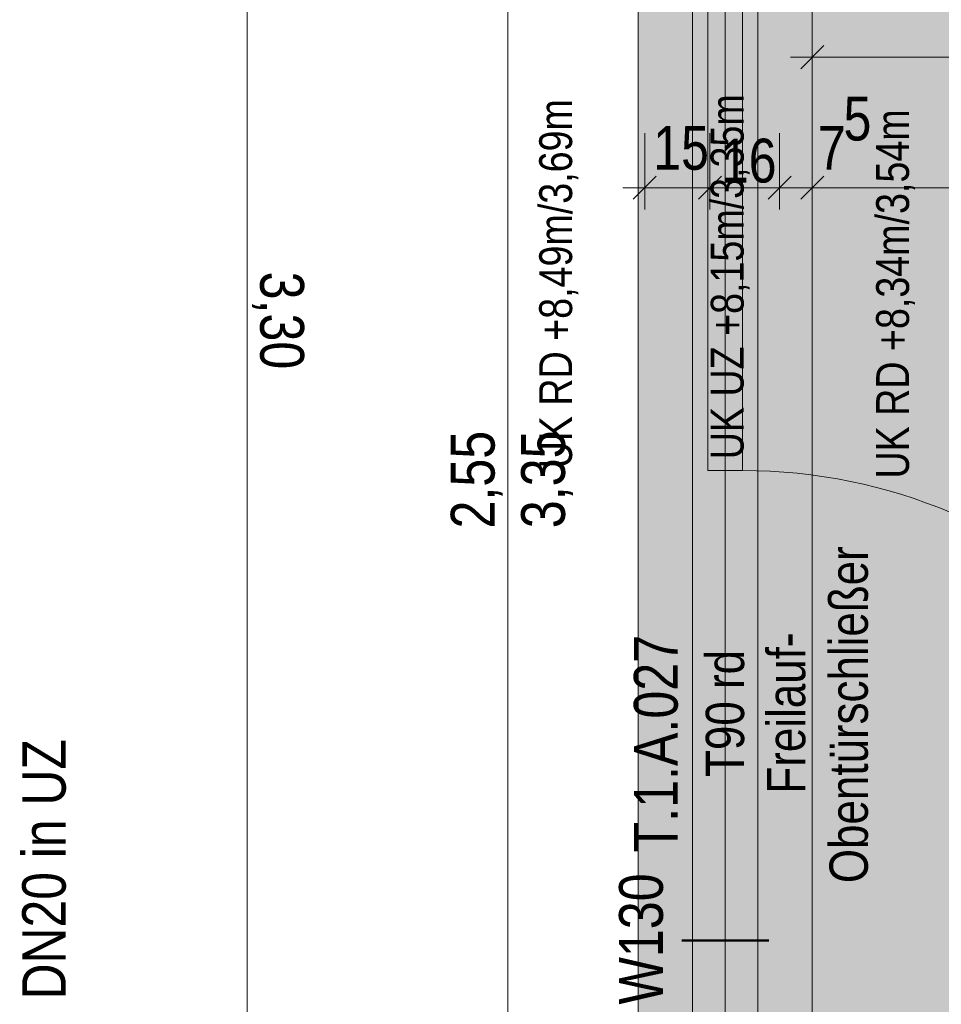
# Model space of a CAD drawing. Extents: x -620 to 300, y 62 to 1107.
# Tile 43 of 109: x 7 to 49, y 381 to 427. Entities that reach past the tile are written whole.
import ezdxf
from ezdxf.lldxf.tags import DXFTag

# ---------------------------------------------------------------- set-up
doc = ezdxf.new("R2010")
doc.units = 0
doc.layers.get('0').update_dxf_attribs({"lineweight": 35})
for name, color, linetype, lineweight, true_color in [('00_Beschriftung UZ', 3, 'Continuous', 13, 0x00ff00), ('30 -34 Innenwände- 4 Türen_Fenster', 9, 'Continuous', 15, 0x808080), ('30 -35 Decken- 1 Konstruktion-Träger- Stahlbeton', 7, 'grob-A06G9G5Q8I', 13, 0x33aa00), ('70 -72 Beschriftung- 1 Beschriftung allgemein', 7, 'Continuous', 9, 0xff6633), ('70 -76 Bemaßung- 2 Allgemein', 9, 'Continuous', 5, 0x808080), ('iwb_Layout BA_Markierung', 7, 'Continuous', 9, 0xbadcdc), ('iwb_Schraffur_ Verglasung', 5, 'Continuous', 13, 0x0000ff)]:
    doc.layers.add(name, color=color, linetype=linetype, lineweight=lineweight, true_color=true_color)
for name, color, linetype, lineweight in [('70 -71 Achsen- 1 Gebäudeachsen', 7, 'STRICHPUNKT2-A06G9G5P8I', 18), ('70 -75 Raumstempel- 3 Wandstempel', 7, 'Continuous', 50), ('Detailelementbeschriftung', 7, 'Continuous', 9), ('Keine', 7, 'Continuous', 9)]:
    doc.layers.add(name, color=color, linetype=linetype, lineweight=lineweight)
doc.layers.add('iwb_Schraffur_Unterzug', color=7, linetype='Continuous', lineweight=5, true_color=0xffffcc, plot=False)
doc.styles.get("Standard").update_dxf_attribs({"font": 'ARIALN.TTF'})
tags = doc.linetypes.add('grob-A06G9G5Q8I', pattern=[14, 3, -8, 3]).pattern_tags.tags
tags[8:9] = [DXFTag(74, 4), DXFTag(75, 0), DXFTag(340, '0'), DXFTag(46, 0.0), DXFTag(50, 0.0), DXFTag(44, 0.0), DXFTag(45, 0.0)]
tags[6:7] = [DXFTag(74, 4), DXFTag(75, 0), DXFTag(340, '0'), DXFTag(46, 0.0), DXFTag(50, 0.0), DXFTag(44, 0.0), DXFTag(45, 0.0)]
tags[4:5] = [DXFTag(74, 4), DXFTag(75, 0), DXFTag(340, '0'), DXFTag(46, 0.0), DXFTag(50, 0.0), DXFTag(44, 0.0), DXFTag(45, 0.0)]
tags = doc.linetypes.add('STRICHPUNKT2-A06G9G5P8I', pattern=[12.7, 6.35, -3.175, 0, -3.175]).pattern_tags.tags
tags[10:11] = [DXFTag(74, 4), DXFTag(75, 0), DXFTag(340, '0'), DXFTag(46, 0.0), DXFTag(50, 0.0), DXFTag(44, 0.0), DXFTag(45, 0.0)]
tags[8:9] = [DXFTag(74, 4), DXFTag(75, 0), DXFTag(340, '0'), DXFTag(46, 0.0), DXFTag(50, 0.0), DXFTag(44, 0.0), DXFTag(45, 0.0)]
tags[6:7] = [DXFTag(74, 4), DXFTag(75, 0), DXFTag(340, '0'), DXFTag(46, 0.0), DXFTag(50, 0.0), DXFTag(44, 0.0), DXFTag(45, 0.0)]
tags[4:5] = [DXFTag(74, 4), DXFTag(75, 0), DXFTag(340, '0'), DXFTag(46, 0.0), DXFTag(50, 0.0), DXFTag(44, 0.0), DXFTag(45, 0.0)]

# ---------------------------------------------------------------- blocks, each defined once
blk = doc.blocks.new('Polygon-A06G9G5J8I')
at = {"color": 0, "linetype": 'ByBlock', "lineweight": -2, "ltscale": 0.13}
blk.add_solid([(41.931, 78.088), (41.764, 1075.291), (76.601, 77.995), (76.601, 1075.291)], dxfattribs=at)
blk = doc.blocks.new('Referenz-A06G9G5R8I')
at = {"layer": '00_Beschriftung UZ', "color": 0, "linetype": 'Continuous', "lineweight": 0, "ltscale": 0.13}
blk.add_solid([(46.192, 405.899), (43.522, 407.231), (46.191, 408.57)], dxfattribs=at)
at = {"layer": '30 -34 Innenwände- 4 Türen_Fenster', "color": 0, "linetype": 'grob-A06G9G5Q8I', "ltscale": 0.15}
for p, q in [((38.022, 379.931), (38.022, 430.931)), ((41.022, 379.931), (41.022, 430.931))]:
    blk.add_line(p, q, dxfattribs=at)
at = {"layer": '30 -34 Innenwände- 4 Türen_Fenster', "color": 0, "linetype": 'Continuous', "ltscale": 0.15}
for p, q in [((38.722, 405.931), (38.722, 430.931)), ((40.322, 430.931), (40.322, 405.931)), ((40.322, 405.931), (38.722, 405.931))]:
    blk.add_line(p, q, dxfattribs=at)
at = {"layer": '30 -34 Innenwände- 4 Türen_Fenster', "color": 0, "linetype": 'grob-A06G9G5Q8I', "ltscale": 0.15}
blk.add_ellipse((40.322, 381.331), major_axis=(24.6, 0), ratio=1, start_param=0, end_param=1.570796, dxfattribs=at)
at = {"layer": '30 -35 Decken- 1 Konstruktion-Träger- Stahlbeton', "color": 0}
for p, q in [((35.522, 214.931), (35.522, 596.931)), ((43.522, 214.931), (43.522, 596.931))]:
    blk.add_line(p, q, dxfattribs=at)
at = {"layer": '70 -71 Achsen- 1 Gebäudeachsen', "color": 0, "linetype": 'STRICHPUNKT2-A06G9G5P8I', "ltscale": 0.18}
blk.add_line((39.522, 1075.871), (39.522, 76.431), dxfattribs=at)
at = {"layer": '70 -75 Raumstempel- 3 Wandstempel', "color": 0, "linetype": 'Continuous', "ltscale": 0.5}
blk.add_line((37.522, 384.331), (41.522, 384.331), dxfattribs=at)
at = {"layer": '70 -76 Bemaßung- 2 Allgemein', "color": 0, "linetype": 'Continuous', "ltscale": 0.13}
for p, q in [((17.544, 380.991), (17.542, 444.87)), ((29.522, 380.992), (29.522, 429.871)), ((43.522, 427.431), (43.522, 423.931)), ((42.522, 424.931), (44.582, 424.931)), ((76.472, 424.931), (44.582, 424.931)), ((35.822, 421.431), (35.822, 417.931)), ((38.822, 421.431), (38.822, 417.931)), ((38.822, 421.431), (38.822, 417.931)), ((42.022, 421.431), (42.022, 417.931)), ((42.022, 421.431), (42.022, 417.931)), ((43.522, 421.431), (43.522, 417.931)), ((43.522, 421.431), (43.522, 417.931)), ((34.822, 418.931), (36.882, 418.931)), ((37.761, 418.931), (36.882, 418.931)), ((39.822, 418.931), (37.761, 418.931)), ((37.822, 418.931), (39.882, 418.931)), ((40.961, 418.931), (39.882, 418.931)), ((40.961, 418.931), (39.901, 418.931)), ((43.022, 418.931), (40.961, 418.931)), ((43.022, 418.931), (40.961, 418.931)), ((43.522, 418.931), (42.022, 418.931)), ((42.522, 418.931), (44.582, 418.931)), ((42.522, 418.931), (44.582, 418.931)), ((76.472, 418.931), (44.582, 418.931)), ((44.582, 418.931), (45.643, 418.931))]:
    blk.add_line(p, q, dxfattribs=at)
at = {"layer": '70 -76 Bemaßung- 2 Allgemein', "color": 0, "linetype": 'Continuous', "lineweight": 20, "ltscale": 0.2}
for p, q in [((42.991, 424.401), (44.052, 425.462)), ((35.291, 418.401), (36.352, 419.462)), ((39.352, 419.462), (38.291, 418.401)), ((38.291, 418.401), (39.352, 419.462)), ((42.552, 419.462), (41.491, 418.401)), ((42.552, 419.462), (41.491, 418.401)), ((42.991, 418.401), (44.052, 419.462)), ((42.991, 418.401), (44.052, 419.462))]:
    blk.add_line(p, q, dxfattribs=at)
at = {"layer": '00_Beschriftung UZ', "color": 0, "linetype": 'ByBlock', "lineweight": 5, "ltscale": 0.13, "char_height": 1.51033, "attachment_point": 1, "rotation": 90}
for s, insert in [('{\\fArial Narrow;UK UZ +8,15m/3,35m}', (38.859, 406.449)), ('{\\fArial Narrow;UK RD +8,49m/3,69m}', (30.971, 406.032))]:
    blk.add_mtext(s, dxfattribs=dict(at, insert=insert))
at = {"layer": '00_Beschriftung UZ', "color": 0, "linetype": 'Continuous', "lineweight": 5, "ltscale": 0.13, "insert": (46.461, 405.562), "char_height": 1.51033, "attachment_point": 1, "rotation": 90}
blk.add_mtext('{\\fArial Narrow;UK RD +8,34m/3,54m}', dxfattribs=at)
at = {"layer": '70 -72 Beschriftung- 1 Beschriftung allgemein', "color": 0, "linetype": 'Continuous', "ltscale": 0.13, "char_height": 1.76205, "attachment_point": 1, "rotation": 90}
for s, insert in [('{\\fArial Narrow;Obentürschließer}', (44.317, 386.966)), ('{\\fArial Narrow;Freilauf-}', (41.441, 391.083))]:
    blk.add_mtext(s, dxfattribs=dict(at, insert=insert))
at = {"layer": '70 -75 Raumstempel- 3 Wandstempel', "color": 0, "linetype": 'Continuous', "ltscale": 0.5, "insert": (34.643, 381.389), "char_height": 2.01377, "attachment_point": 1, "rotation": 90}
blk.add_mtext('{\\fArial Narrow;W130}', dxfattribs=at)
at = {"layer": '70 -76 Bemaßung- 2 Allgemein', "color": 0, "linetype": 'Continuous', "ltscale": 0.13, "char_height": 2.01377, "attachment_point": 1}
for s, insert in [('{\\fArial Narrow;5}', (44.959, 423.116)), ('{\\fArial Narrow;15}', (36.21, 421.773)), ('{\\fArial Narrow;7}', (43.78, 421.773)), ('{\\fArial Narrow;16}', (39.316, 421.182))]:
    blk.add_mtext(s, dxfattribs=dict(at, insert=insert))
for s, insert, rotation in [('{\\fArial Narrow;3,30}', (20.158, 415.075), 270.0017), ('{\\fArial Narrow;2,55}', (26.906, 403.266), 90), ('{\\fArial Narrow;3,35}', (30.14, 403.281), 90)]:
    blk.add_mtext(s, dxfattribs=dict(at, insert=insert, rotation=rotation))
at = {"layer": 'Keine', "color": 0, "linetype": 'Continuous', "ltscale": 0.13, "attachment_point": 1, "rotation": 90}
for s, insert, char_height in [('{\\fArial Narrow;T.1.A.027}', (35.323, 388.373), 2.01377), ('{\\fArial Narrow;T90 rd}', (38.628, 391.849), 1.76205)]:
    blk.add_mtext(s, dxfattribs=dict(at, insert=insert, char_height=char_height))
blk = doc.blocks.new('Referenz-A06G9G5T8I')
at = {"layer": 'iwb_Schraffur_ Verglasung', "linetype": 'Continuous', "ltscale": 0.13}
blk.add_solid([(38.722, 405.931), (38.722, 430.931), (40.322, 405.931), (40.322, 430.931)], dxfattribs=at)
at = {"layer": 'iwb_Schraffur_Unterzug', "linetype": 'Continuous', "ltscale": 0.13}
blk.add_solid([(35.522, 215.431), (35.522, 596.931), (43.522, 215.431), (43.522, 596.931)], dxfattribs=at)
blk = doc.blocks.new('Einzeiliger Text-A06G9G9T8I')
at = {"color": 0, "lineweight": -2, "insert": (7.201, 381.62), "char_height": 2, "attachment_point": 1, "rotation": 90}
blk.add_mtext('{\\fArial Narrow;DN20 in UZ}', dxfattribs=at)

msp = doc.modelspace()

# ---------------------------------------------------------------- block references
at = {"color": 8, "lineweight": 25, "ltscale": 0.25, "true_color": 0x808080}
for name in ['Referenz-A06G9G5R8I', 'Referenz-A06G9G5T8I']:
    msp.add_blockref(name, (0, 0), dxfattribs=at)
at = {"layer": 'Detailelementbeschriftung', "ltscale": 0.13}
msp.add_blockref('Einzeiliger Text-A06G9G9T8I', (0, 0), dxfattribs=at)
at = {"layer": 'iwb_Layout BA_Markierung', "ltscale": 0.13}
msp.add_blockref('Polygon-A06G9G5J8I', (0, 0), dxfattribs=at)

doc.saveas('drawing.dxf')
